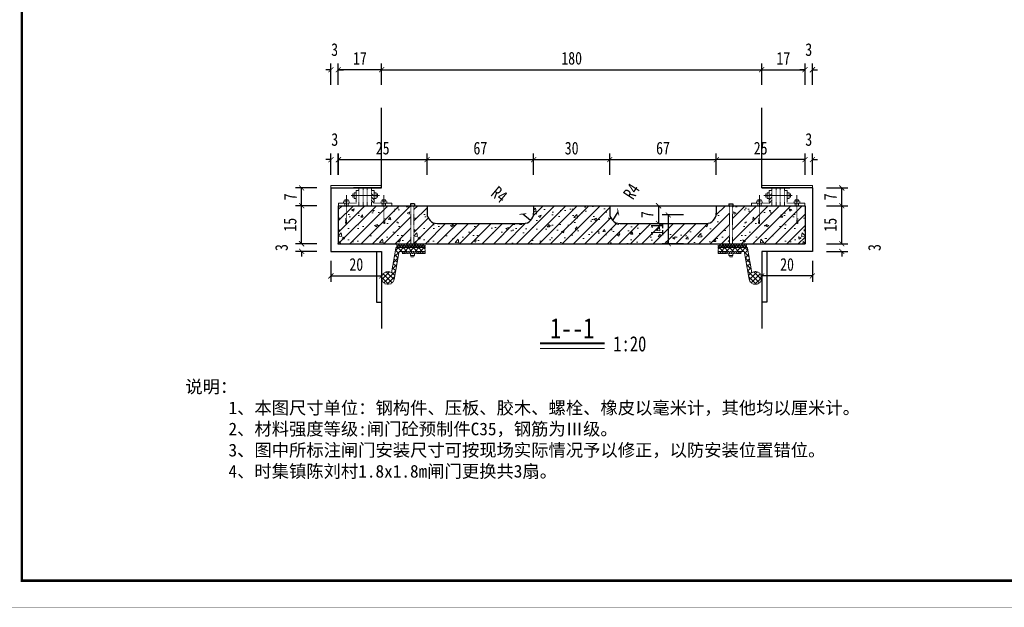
# Model space of a CAD drawing. Extents: x 36231 to 595326, y 3059 to 3871788.
# Tile 20 of 143: x 584598 to 584792, y 3863592 to 3863708. Entities that reach past the tile are written whole.
import ezdxf
from ezdxf.lldxf.tags import DXFTag

# ---------------------------------------------------------------- set-up
doc = ezdxf.new("R2010")
doc.units = 0
doc.header["$PDMODE"] = 32
doc.header["$PDSIZE"] = 0.2
doc.linetypes.add('HIDDEN', pattern=[0.375, 0.25, -0.125])
doc.layers.get('0').update_dxf_attribs({"linetype": 'CONTINUOUS'})
doc.layers.get('Defpoints').update_dxf_attribs({"linetype": 'CONTINUOUS'})
for name, color, linetype, lineweight in [('BIAOZHU', 8, 'CONTINUOUS', 13), ('图框１', 5, 'CONTINUOUS', 60), ('文字层', 7, 'CONTINUOUS', 15), ('标注线', 7, 'CONTINUOUS', 18), ('粗实线', 1, 'CONTINUOUS', 40), ('细实线', 3, 'CONTINUOUS', 20), ('虚线', 251, 'HIDDEN', 15), ('轮廓线', 1, 'CONTINUOUS', 30), ('轮廓西线', 1, 'CONTINUOUS', 15)]:
    doc.layers.add(name, color=color, linetype=linetype, lineweight=lineweight)
doc.layers.add('图层4', color=255, linetype='CONTINUOUS')
doc.styles.add('-仿宋_GB2312', font='仿宋_GB2312_0.ttf')
doc.styles.add('HZTXT', font='仿宋_GB2312_0.ttf', dxfattribs={"width": 0.8, "height": 2.5})
tags = doc.linetypes.add('DASHDOT2', pattern=[0.5, 0.25, -0.125, 0, -0.125]).pattern_tags.tags
tags[10:11] = [DXFTag(74, 4), DXFTag(75, 0), DXFTag(340, '0'), DXFTag(46, 1.0), DXFTag(50, 0.0), DXFTag(44, 0.0), DXFTag(45, 0.0)]
tags[8:9] = [DXFTag(74, 4), DXFTag(75, 0), DXFTag(340, '0'), DXFTag(46, 1.0), DXFTag(50, 0.0), DXFTag(44, 0.0), DXFTag(45, 0.0)]
tags[6:7] = [DXFTag(74, 4), DXFTag(75, 0), DXFTag(340, '0'), DXFTag(46, 1.0), DXFTag(50, 0.0), DXFTag(44, 0.0), DXFTag(45, 0.0)]
tags[4:5] = [DXFTag(74, 4), DXFTag(75, 0), DXFTag(340, '0'), DXFTag(46, 1.0), DXFTag(50, 0.0), DXFTag(44, 0.0), DXFTag(45, 0.0)]
doc.dimstyles.new('工作室标准标注', dxfattribs={"dimtxt": 2.5, "dimasz": 1, "dimexe": 1.2, "dimexo": 1.5, "dimgap": 1, "dimtad": 1, "dimdec": 1, "dimzin": 0, "dimdsep": 46, "dimtxsty": 'HZTXT', "dimblk": 'ARCHTICK', "dimcen": 0.09, "dimadec": 0, "dimazin": 0, "dimtfac": 0.09, "dimtdec": 1, "dimtofl": 0, "dimtmove": 2, "dimatfit": 3, "dimldrblk": 'ARCHTICK', "dimfxl": 3, "dimfxlon": 1, "dimtolj": 1, "dimtzin": 0, "dimarcsym": 0})

# ---------------------------------------------------------------- blocks, each defined once
blk = doc.blocks.new('_ARCHTICK')
at = {"color": 0, "linetype": 'ByBlock', "const_width": 0.15}
blk.add_lwpolyline([(-0.5, -0.5), (0.5, 0.5)], dxfattribs=at)
blk = doc.blocks.new('*D1832')
at = {"layer": 'Defpoints', "color": 0, "lineweight": 13}
for p in [(584715.6916829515, 3863669.689499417), (584714.61161889, 3863668.006210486)]:
    blk.add_point(p, dxfattribs=at)
at = {"layer": '细实线', "color": 0, "lineweight": -2}
blk.add_line((584714.61161889, 3863668.006210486), (584715.6916829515, 3863669.689499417), dxfattribs=at)
at = {"layer": '细实线', "color": 0, "lineweight": -2, "rotation": 57.31418065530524}
blk.add_blockref('_ARCHTICK', (584715.6916829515, 3863669.689499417), dxfattribs=at)
at = {"layer": '细实线', "color": 0, "lineweight": 9, "insert": (584718.3037988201, 3863673.760503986), "char_height": 2.5, "attachment_point": 5, "rotation": 57.314180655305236, "style": 'HZTXT'}
blk.add_mtext('\\A1;R4', dxfattribs=at)
blk = doc.blocks.new('*D1833')
at = {"layer": 'Defpoints', "color": 0, "lineweight": 13}
for p in [(584696.9024866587, 3863669.285237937), (584698.4400460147, 3863668.006210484)]:
    blk.add_point(p, dxfattribs=at)
at = {"layer": '细实线', "color": 0, "lineweight": -2}
blk.add_line((584698.4400460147, 3863668.006210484), (584696.9024866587, 3863669.285237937), dxfattribs=at)
at = {"layer": '细实线', "color": 0, "lineweight": -2, "rotation": 140.2444311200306}
blk.add_blockref('_ARCHTICK', (584696.9024866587, 3863669.285237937), dxfattribs=at)
at = {"layer": '细实线', "color": 0, "lineweight": 9, "insert": (584692.2730257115, 3863673.136281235), "char_height": 2.5, "attachment_point": 5, "rotation": 320.2444311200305, "style": 'HZTXT'}
blk.add_mtext('\\A1;R4', dxfattribs=at)
blk = doc.blocks.new('*D1893')
at = {"layer": 'Defpoints', "color": 0, "lineweight": 13}
for p in [(584660.525832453, 3863663.420424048), (584653.2947815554, 3863661.920424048), (584659.0758324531, 3863661.920424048)]:
    blk.add_point(p, dxfattribs=at)
at = {"layer": '细实线', "color": 0, "lineweight": -2}
for p, q in [((584656.2947815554, 3863663.420424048), (584652.0947815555, 3863663.420424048)), ((584653.2947815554, 3863663.420424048), (584653.2947815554, 3863664.420424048)), ((584656.2947815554, 3863661.920424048), (584652.0947815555, 3863661.920424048)), ((584653.2947815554, 3863661.920424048), (584653.2947815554, 3863660.920424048))]:
    blk.add_line(p, q, dxfattribs=at)
for p, rotation in [((584653.2947815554, 3863663.420424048), 270), ((584653.2947815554, 3863661.920424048), 90)]:
    blk.add_blockref('_ARCHTICK', p, dxfattribs=dict(at, rotation=rotation))
at = {"layer": '细实线', "color": 0, "lineweight": 9, "insert": (584649.3447815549, 3863662.670424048), "char_height": 2.5, "attachment_point": 5, "rotation": 90, "style": 'HZTXT'}
blk.add_mtext('\\A1;3', dxfattribs=at)
blk = doc.blocks.new('*D1836')
at = {"layer": 'Defpoints', "color": 0, "lineweight": 13}
for p in [(584660.525832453, 3863697.735414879), (584669.0758324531, 3863674.420424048), (584660.525832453, 3863670.920424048)]:
    blk.add_point(p, dxfattribs=at)
at = {"layer": '细实线', "color": 0, "lineweight": -2}
for p, q in [((584660.525832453, 3863694.735414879), (584660.525832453, 3863698.935414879)), ((584669.0758324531, 3863697.735414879), (584660.525832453, 3863697.735414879)), ((584669.0758324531, 3863694.735414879), (584669.0758324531, 3863698.935414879))]:
    blk.add_line(p, q, dxfattribs=at)
at = {"layer": '细实线', "color": 0, "lineweight": -2, "rotation": 180}
blk.add_blockref('_ARCHTICK', (584660.525832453, 3863697.735414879), dxfattribs=at)
at = {"layer": '细实线', "color": 0, "lineweight": -2}
blk.add_blockref('_ARCHTICK', (584669.0758324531, 3863697.735414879), dxfattribs=at)
at = {"layer": '细实线', "color": 0, "lineweight": 9, "insert": (584664.8008324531, 3863699.985414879), "char_height": 2.5, "attachment_point": 5, "style": 'HZTXT'}
blk.add_mtext('\\A1;17', dxfattribs=at)
blk = doc.blocks.new('*D1894')
at = {"layer": 'Defpoints', "color": 0, "lineweight": 13}
for p in [(584714.025832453, 3863670.920424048), (584716.025832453, 3863667.420424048), (584723.6513686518, 3863667.420424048)]:
    blk.add_point(p, dxfattribs=at)
at = {"layer": '细实线', "color": 0, "lineweight": -2}
for p, q in [((584720.6513686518, 3863670.920424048), (584724.8513686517, 3863670.920424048)), ((584723.6513686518, 3863670.920424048), (584723.6513686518, 3863667.420424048)), ((584720.6513686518, 3863667.420424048), (584724.8513686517, 3863667.420424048))]:
    blk.add_line(p, q, dxfattribs=at)
for p, rotation in [((584723.6513686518, 3863670.920424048), 90), ((584723.6513686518, 3863667.420424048), 270)]:
    blk.add_blockref('_ARCHTICK', p, dxfattribs=dict(at, rotation=rotation))
at = {"layer": '细实线', "color": 0, "lineweight": 9, "insert": (584721.4013686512, 3863669.170424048), "char_height": 2.5, "attachment_point": 5, "rotation": 90, "style": 'HZTXT'}
blk.add_mtext('\\A1;7', dxfattribs=at)
blk = doc.blocks.new('*D1814')
at = {"layer": 'Defpoints', "color": 0, "lineweight": 13}
for p in [(584660.525832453, 3863697.735414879), (584659.0758324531, 3863674.420424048), (584660.525832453, 3863670.920424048)]:
    blk.add_point(p, dxfattribs=at)
at = {"layer": '细实线', "color": 0, "lineweight": -2}
for p, q in [((584659.0758324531, 3863697.735414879), (584658.0758324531, 3863697.735414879)), ((584659.0758324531, 3863694.735414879), (584659.0758324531, 3863698.935414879)), ((584660.525832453, 3863694.735414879), (584660.525832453, 3863698.935414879)), ((584660.525832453, 3863697.735414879), (584661.525832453, 3863697.735414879))]:
    blk.add_line(p, q, dxfattribs=at)
blk.add_blockref('_ARCHTICK', (584659.0758324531, 3863697.735414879), dxfattribs=at)
at = {"layer": '细实线', "color": 0, "lineweight": -2, "rotation": 180}
blk.add_blockref('_ARCHTICK', (584660.525832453, 3863697.735414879), dxfattribs=at)
at = {"layer": '细实线', "color": 0, "lineweight": 9, "insert": (584659.8008324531, 3863701.685414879), "char_height": 2.5, "attachment_point": 5, "style": 'HZTXT'}
blk.add_mtext('\\A1;3', dxfattribs=at)
blk = doc.blocks.new('*D1815')
at = {"layer": 'Defpoints', "color": 0, "lineweight": 13}
for p in [(584735.025832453, 3863680.007986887), (584735.025832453, 3863670.920424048), (584752.525832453, 3863670.920424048)]:
    blk.add_point(p, dxfattribs=at)
at = {"layer": '细实线', "color": 0, "lineweight": -2}
for p, q in [((584735.025832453, 3863677.007986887), (584735.025832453, 3863681.207986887)), ((584752.525832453, 3863680.007986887), (584735.025832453, 3863680.007986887)), ((584752.525832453, 3863677.007986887), (584752.525832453, 3863681.207986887))]:
    blk.add_line(p, q, dxfattribs=at)
at = {"layer": '细实线', "color": 0, "lineweight": -2, "rotation": 180}
blk.add_blockref('_ARCHTICK', (584735.025832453, 3863680.007986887), dxfattribs=at)
at = {"layer": '细实线', "color": 0, "lineweight": -2}
blk.add_blockref('_ARCHTICK', (584752.525832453, 3863680.007986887), dxfattribs=at)
at = {"layer": '细实线', "color": 0, "lineweight": 9, "insert": (584743.775832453, 3863682.257986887), "char_height": 2.5, "attachment_point": 5, "style": 'HZTXT'}
blk.add_mtext('\\A1;25', dxfattribs=at)
blk = doc.blocks.new('*D1879')
at = {"layer": 'Defpoints', "color": 0, "lineweight": 13}
for p in [(584743.9758324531, 3863661.920424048), (584753.9758324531, 3863661.920424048), (584743.9758324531, 3863657.079562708)]:
    blk.add_point(p, dxfattribs=at)
at = {"layer": '细实线', "color": 0, "lineweight": -2}
for p, q in [((584743.9758324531, 3863660.079562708), (584743.9758324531, 3863655.879562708)), ((584753.9758324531, 3863660.079562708), (584753.9758324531, 3863655.879562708)), ((584753.9758324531, 3863657.079562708), (584743.9758324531, 3863657.079562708))]:
    blk.add_line(p, q, dxfattribs=at)
at = {"layer": '细实线', "color": 0, "lineweight": -2, "rotation": 180}
blk.add_blockref('_ARCHTICK', (584743.9758324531, 3863657.079562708), dxfattribs=at)
at = {"layer": '细实线', "color": 0, "lineweight": -2}
blk.add_blockref('_ARCHTICK', (584753.9758324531, 3863657.079562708), dxfattribs=at)
at = {"layer": '细实线', "color": 0, "lineweight": 9, "insert": (584748.9758324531, 3863659.329562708), "char_height": 2.5, "attachment_point": 5, "style": 'HZTXT'}
blk.add_mtext('\\A1;20', dxfattribs=at)
blk = doc.blocks.new('*D1880')
at = {"layer": 'Defpoints', "color": 0, "lineweight": 13}
for p in [(584752.525832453, 3863663.420424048), (584753.9758324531, 3863661.920424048), (584759.7568833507, 3863661.920424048)]:
    blk.add_point(p, dxfattribs=at)
at = {"layer": '细实线', "color": 0, "lineweight": -2}
for p, q in [((584756.7568833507, 3863663.420424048), (584760.9568833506, 3863663.420424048)), ((584759.7568833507, 3863663.420424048), (584759.7568833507, 3863664.420424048)), ((584756.7568833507, 3863661.920424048), (584760.9568833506, 3863661.920424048)), ((584759.7568833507, 3863661.920424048), (584759.7568833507, 3863660.920424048))]:
    blk.add_line(p, q, dxfattribs=at)
for p, rotation in [((584759.7568833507, 3863663.420424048), 270), ((584759.7568833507, 3863661.920424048), 90)]:
    blk.add_blockref('_ARCHTICK', p, dxfattribs=dict(at, rotation=rotation))
at = {"layer": '细实线', "color": 0, "lineweight": 9, "insert": (584766.20688335, 3863662.670424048), "char_height": 2.5, "attachment_point": 5, "rotation": 90, "style": 'HZTXT'}
blk.add_mtext('\\A1;3', dxfattribs=at)
blk = doc.blocks.new('*D1816')
at = {"layer": 'Defpoints', "color": 0, "lineweight": 13}
for p in [(584752.525832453, 3863697.735414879), (584743.9758324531, 3863674.420424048), (584752.525832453, 3863670.920424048)]:
    blk.add_point(p, dxfattribs=at)
at = {"layer": '细实线', "color": 0, "lineweight": -2}
for p, q in [((584743.9758324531, 3863694.735414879), (584743.9758324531, 3863698.935414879)), ((584743.9758324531, 3863697.735414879), (584752.525832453, 3863697.735414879)), ((584752.525832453, 3863694.735414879), (584752.525832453, 3863698.935414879))]:
    blk.add_line(p, q, dxfattribs=at)
at = {"layer": '细实线', "color": 0, "lineweight": -2, "rotation": 180}
blk.add_blockref('_ARCHTICK', (584743.9758324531, 3863697.735414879), dxfattribs=at)
at = {"layer": '细实线', "color": 0, "lineweight": -2}
blk.add_blockref('_ARCHTICK', (584752.525832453, 3863697.735414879), dxfattribs=at)
at = {"layer": '细实线', "color": 0, "lineweight": 9, "insert": (584748.2508324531, 3863699.985414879), "char_height": 2.5, "attachment_point": 5, "style": 'HZTXT'}
blk.add_mtext('\\A1;17', dxfattribs=at)
blk = doc.blocks.new('*D1818')
at = {"layer": 'Defpoints', "color": 0, "lineweight": 13}
for p in [(584752.525832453, 3863697.735414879), (584753.9758324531, 3863674.420424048), (584752.525832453, 3863670.920424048)]:
    blk.add_point(p, dxfattribs=at)
at = {"layer": '细实线', "color": 0, "lineweight": -2}
for p, q in [((584752.525832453, 3863697.735414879), (584751.525832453, 3863697.735414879)), ((584752.525832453, 3863694.735414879), (584752.525832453, 3863698.935414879)), ((584753.9758324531, 3863694.735414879), (584753.9758324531, 3863698.935414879)), ((584753.9758324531, 3863697.735414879), (584754.9758324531, 3863697.735414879))]:
    blk.add_line(p, q, dxfattribs=at)
blk.add_blockref('_ARCHTICK', (584752.525832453, 3863697.735414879), dxfattribs=at)
at = {"layer": '细实线', "color": 0, "lineweight": -2, "rotation": 180}
blk.add_blockref('_ARCHTICK', (584753.9758324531, 3863697.735414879), dxfattribs=at)
at = {"layer": '细实线', "color": 0, "lineweight": 9, "insert": (584753.2508324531, 3863701.685414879), "char_height": 2.5, "attachment_point": 5, "style": 'HZTXT'}
blk.add_mtext('\\A1;3', dxfattribs=at)
blk = doc.blocks.new('*D1819')
at = {"layer": 'Defpoints', "color": 0, "lineweight": 13}
for p in [(584753.9758324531, 3863680.007986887), (584753.9758324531, 3863674.420424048), (584752.525832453, 3863670.920424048)]:
    blk.add_point(p, dxfattribs=at)
at = {"layer": '细实线', "color": 0, "lineweight": -2}
for p, q in [((584752.525832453, 3863680.007986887), (584751.525832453, 3863680.007986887)), ((584752.525832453, 3863677.007986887), (584752.525832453, 3863681.207986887)), ((584753.9758324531, 3863677.007986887), (584753.9758324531, 3863681.207986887)), ((584753.9758324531, 3863680.007986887), (584754.9758324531, 3863680.007986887))]:
    blk.add_line(p, q, dxfattribs=at)
blk.add_blockref('_ARCHTICK', (584752.525832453, 3863680.007986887), dxfattribs=at)
at = {"layer": '细实线', "color": 0, "lineweight": -2, "rotation": 180}
blk.add_blockref('_ARCHTICK', (584753.9758324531, 3863680.007986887), dxfattribs=at)
at = {"layer": '细实线', "color": 0, "lineweight": 9, "insert": (584753.2508324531, 3863683.957986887), "char_height": 2.5, "attachment_point": 5, "style": 'HZTXT'}
blk.add_mtext('\\A1;3', dxfattribs=at)
blk = doc.blocks.new('*D1820')
at = {"layer": 'Defpoints', "color": 0, "lineweight": 13}
for p in [(584660.5758324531, 3863680.007986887), (584659.0758324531, 3863674.420424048), (584660.5758324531, 3863670.920424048)]:
    blk.add_point(p, dxfattribs=at)
at = {"layer": '细实线', "color": 0, "lineweight": -2}
for p, q in [((584659.0758324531, 3863680.007986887), (584658.0758324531, 3863680.007986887)), ((584659.0758324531, 3863677.007986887), (584659.0758324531, 3863681.207986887)), ((584660.5758324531, 3863677.007986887), (584660.5758324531, 3863681.207986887)), ((584660.5758324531, 3863680.007986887), (584661.5758324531, 3863680.007986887))]:
    blk.add_line(p, q, dxfattribs=at)
blk.add_blockref('_ARCHTICK', (584659.0758324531, 3863680.007986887), dxfattribs=at)
at = {"layer": '细实线', "color": 0, "lineweight": -2, "rotation": 180}
blk.add_blockref('_ARCHTICK', (584660.5758324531, 3863680.007986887), dxfattribs=at)
at = {"layer": '细实线', "color": 0, "lineweight": 9, "insert": (584659.8258324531, 3863683.957986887), "char_height": 2.5, "attachment_point": 5, "style": 'HZTXT'}
blk.add_mtext('\\A1;3', dxfattribs=at)
blk = doc.blocks.new('*D1882')
at = {"layer": 'Defpoints', "color": 0, "lineweight": 13}
for p in [(584735.0031468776, 3863669.120044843), (584725.5685068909, 3863663.420424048), (584752.525832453, 3863663.420424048)]:
    blk.add_point(p, dxfattribs=at)
at = {"layer": '细实线', "color": 0, "lineweight": -2}
for p, q in [((584728.5685068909, 3863669.120044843), (584724.368506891, 3863669.120044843)), ((584725.5685068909, 3863669.120044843), (584725.5685068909, 3863663.420424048)), ((584728.5685068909, 3863663.420424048), (584724.368506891, 3863663.420424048))]:
    blk.add_line(p, q, dxfattribs=at)
for p, rotation in [((584725.5685068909, 3863669.120044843), 90), ((584725.5685068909, 3863663.420424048), 270)]:
    blk.add_blockref('_ARCHTICK', p, dxfattribs=dict(at, rotation=rotation))
at = {"layer": '细实线', "color": 0, "lineweight": 9, "insert": (584723.3185068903, 3863666.270234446), "char_height": 2.5, "attachment_point": 5, "rotation": 90, "style": 'HZTXT'}
blk.add_mtext('\\A1;11', dxfattribs=at)
blk = doc.blocks.new('eesz')
at = {"layer": '图框１', "color": 7, "const_width": 0.46666665}
blk.add_lwpolyline([(25244.47424427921, -497.5989567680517), (25244.47424427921, -1980.561866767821), (27344.47416927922, -1980.561866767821), (27344.47416927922, -497.5989567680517)], close=True, dxfattribs=at)
blk.add_lwpolyline([(25244.47424427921, -497.5989567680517), (25244.47424427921, -1980.561866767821), (27344.47416927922, -1980.561866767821), (27344.47416927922, -497.5989567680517)], close=True, dxfattribs=at)
at = {"layer": '图框１', "color": 5, "const_width": 0.46666665}
blk.add_lwpolyline([(25244.47424427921, -497.5989567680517), (25244.47424427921, -1980.561866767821), (27344.47416927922, -1980.561866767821), (27344.47416927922, -497.5989567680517)], close=True, dxfattribs=at)
at = {"layer": '图框１', "color": 7}
blk.add_lwpolyline([(25322.25201927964, -518.3396967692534, 3.111110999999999, 3.111110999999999, 0), (27318.54824427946, -518.3396967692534, 2.592592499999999, 2.592592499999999, 0), (27318.54824427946, -1954.635941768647, 2.592592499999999, 2.592592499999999, 0), (25322.25201927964, -1954.635941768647, 2.592592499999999, 2.592592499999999, 0)], format="xyseb", close=True, dxfattribs=at)
blk.add_lwpolyline([(25322.25201927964, -518.3396967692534, 3.111110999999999, 3.111110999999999, 0), (27318.54824427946, -518.3396967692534, 2.592592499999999, 2.592592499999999, 0), (27318.54824427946, -1954.635941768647, 2.592592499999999, 2.592592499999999, 0), (25322.25201927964, -1954.635941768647, 2.592592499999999, 2.592592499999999, 0)], format="xyseb", close=True, dxfattribs=at)
at = {"layer": '图框１', "color": 5}
blk.add_lwpolyline([(25322.25201927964, -518.3396967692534, 3.111110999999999, 3.111110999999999, 0), (27318.54824427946, -518.3396967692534, 2.592592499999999, 2.592592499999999, 0), (27318.54824427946, -1954.635941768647, 2.592592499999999, 2.592592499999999, 0), (25322.25201927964, -1954.635941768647, 2.592592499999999, 2.592592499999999, 0)], format="xyseb", close=True, dxfattribs=at)

msp = doc.modelspace()

# ---------------------------------------------------------------- hatches: boundary and pattern name
at = {"layer": 'BIAOZHU'}
h = msp.add_hatch(dxfattribs=at)
h.set_pattern_fill('AR-CONC', color=256, scale=0.03, style=0)
h.set_pattern_definition([(49.99999999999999, (584660.525832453, 3863663.420424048), (5.46554006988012, -0.4781725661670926), [0.5715, -6.2865]), (355, (584660.525832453, 3863663.420424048), (-1.05728477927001, 5.731699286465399), [0.4572, -5.029199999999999]), (100.451, (584660.981292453, 3863663.380576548), (4.408275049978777, 5.253500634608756), [0.4857, -5.3427]), (46.18420000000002, (584660.525832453, 3863664.944424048), (8.132371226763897, -1.261269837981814), [0.8572499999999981, -9.429749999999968]), (96.6356, (584661.203529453, 3863664.839319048), (7.122127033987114, 7.422766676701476), [0.72855, -8.01405]), (351.1840000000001, (584660.525832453, 3863664.944424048), (7.122138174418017, 7.42275353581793), [0.6858, -7.5438]), (21, (584661.287832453, 3863664.563424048), (4.548446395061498, -3.067965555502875), [0.5715, -6.2865]), (326.0000000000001, (584661.287832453, 3863664.563424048), (1.854060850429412, 5.525638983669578), [0.4572, -5.029199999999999]), (71.4514, (584661.666867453, 3863664.307761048), (6.402494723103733, 2.457685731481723), [0.4857, -5.3427]), (37.50000000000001, (584660.525832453, 3863663.420424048), (0.0926580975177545, 2.536651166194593), [0, -4.96824, 0, -5.1054, 0, -5.04825]), (7.499999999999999, (584660.525832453, 3863663.420424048), (2.004589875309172, 3.005417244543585), [0, -2.910839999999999, 0, -4.85394, 0, -1.92405]), (327.5, (584658.826572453, 3863663.420424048), (4.067717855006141, -0.1718623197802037), [0, -1.905, 0, -5.9436, 0, -7.886699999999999]), (317.5, (584658.064572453, 3863663.420424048), (4.443875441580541, 0.7627947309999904), [0, -2.4765, 0, -3.94716, 0, -5.6007])])
h.paths.add_polyline_path([(584674.8415076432, 3863663.420424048), (584674.8415076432, 3863670.920424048), (584660.525832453, 3863670.920424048), (584660.525832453, 3863663.420424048)])
h = msp.add_hatch(dxfattribs=at)
h.set_pattern_fill('AR-CONC', color=256, scale=0.03, style=0)
h.set_pattern_definition([(49.99999999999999, (584675.4415076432, 3863663.420424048), (5.46554006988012, -0.4781725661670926), [0.5715, -6.2865]), (355, (584675.4415076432, 3863663.420424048), (-1.05728477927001, 5.731699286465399), [0.4572, -5.029199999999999]), (100.451, (584675.8969676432, 3863663.380576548), (4.408275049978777, 5.253500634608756), [0.4857, -5.3427]), (46.18420000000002, (584675.4415076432, 3863664.944424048), (8.132371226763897, -1.261269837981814), [0.8572499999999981, -9.429749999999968]), (96.6356, (584676.1192046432, 3863664.839319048), (7.122127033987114, 7.422766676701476), [0.72855, -8.01405]), (351.1840000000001, (584675.4415076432, 3863664.944424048), (7.122138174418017, 7.42275353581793), [0.6858, -7.5438]), (21, (584676.2035076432, 3863664.563424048), (4.548446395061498, -3.067965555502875), [0.5715, -6.2865]), (326.0000000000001, (584676.2035076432, 3863664.563424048), (1.854060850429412, 5.525638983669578), [0.4572, -5.029199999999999]), (71.4514, (584676.5825426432, 3863664.307761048), (6.402494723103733, 2.457685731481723), [0.4857, -5.3427]), (37.50000000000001, (584675.4415076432, 3863663.420424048), (0.0926580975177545, 2.536651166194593), [0, -4.96824, 0, -5.1054, 0, -5.04825]), (7.499999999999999, (584675.4415076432, 3863663.420424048), (2.004589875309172, 3.005417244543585), [0, -2.910839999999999, 0, -4.85394, 0, -1.92405]), (327.5, (584673.7422476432, 3863663.420424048), (4.067717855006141, -0.1718623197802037), [0, -1.905, 0, -5.9436, 0, -7.886699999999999]), (317.5, (584672.9802476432, 3863663.420424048), (4.443875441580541, 0.7627947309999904), [0, -2.4765, 0, -3.94716, 0, -5.6007])])
h.paths.add_polyline_path([(584737.6101572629, 3863663.420424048), (584737.6101572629, 3863670.920424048), (584735.025832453, 3863670.920424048), (584735.025832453, 3863669.420424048, -0.4142135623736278), (584733.025832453, 3863667.420424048), (584716.025832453, 3863667.420424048, -0.4142135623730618), (584714.025832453, 3863669.420424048), (584714.025832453, 3863670.920424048), (584699.025832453, 3863670.920424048), (584699.025832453, 3863669.420424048, -0.414213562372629), (584697.025832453, 3863667.420424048), (584680.025832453, 3863667.420424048, -0.4142135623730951), (584678.025832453, 3863669.420424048), (584678.025832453, 3863670.920424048), (584675.4415076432, 3863670.920424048), (584675.4415076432, 3863663.420424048), (584677.6415076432, 3863663.420424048)])
h = msp.add_hatch(dxfattribs=at)
h.set_pattern_fill('AR-CONC', color=256, scale=0.03, style=0)
h.set_pattern_definition([(130, (584752.525832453, 3863663.420424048), (-5.46554006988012, -0.4781725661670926), [0.5715, -6.2865]), (185, (584752.525832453, 3863663.420424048), (1.05728477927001, 5.731699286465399), [0.4572, -5.029199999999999]), (79.549, (584752.0703724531, 3863663.380576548), (-4.408275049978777, 5.253500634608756), [0.4857, -5.3427]), (133.8158, (584752.525832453, 3863664.944424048), (-8.132371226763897, -1.261269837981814), [0.85725, -9.429749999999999]), (83.3644, (584751.8481354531, 3863664.839319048), (-7.122127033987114, 7.422766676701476), [0.72855, -8.01405]), (188.8159999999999, (584752.525832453, 3863664.944424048), (-7.122138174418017, 7.42275353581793), [0.6858, -7.5438]), (159, (584751.763832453, 3863664.563424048), (-4.548446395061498, -3.067965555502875), [0.5715, -6.2865]), (214, (584751.763832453, 3863664.563424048), (-1.854060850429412, 5.525638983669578), [0.4572, -5.029199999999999]), (108.5485999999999, (584751.3847974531, 3863664.307761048), (-6.402494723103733, 2.457685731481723), [0.4856999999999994, -5.342699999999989]), (142.5, (584752.525832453, 3863663.420424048), (-0.0926580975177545, 2.536651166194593), [0, -4.96824, 0, -5.1054, 0, -5.04825]), (172.5, (584752.525832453, 3863663.420424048), (-2.004589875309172, 3.005417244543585), [0, -2.910839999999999, 0, -4.85394, 0, -1.92405]), (212.5, (584754.2250924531, 3863663.420424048), (-4.067717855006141, -0.1718623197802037), [0, -1.904999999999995, 0, -5.94359999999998, 0, -7.886699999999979]), (222.5, (584754.987092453, 3863663.420424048), (-4.443875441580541, 0.7627947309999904), [0, -2.4765, 0, -3.94716, 0, -5.6007])])
h.paths.add_polyline_path([(584738.210157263, 3863663.420424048), (584738.210157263, 3863670.920424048), (584752.525832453, 3863670.920424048), (584752.525832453, 3863663.420424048)])
at = {"layer": '细实线', "lineweight": 13}
h = msp.add_hatch(dxfattribs=at)
h.set_pattern_fill('ANSI31', color=8, scale=0.5, style=0)
h.set_pattern_definition([(45, (584660.525832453, 3863663.420424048), (-1.122532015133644, 1.122532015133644), [])])
h.paths.add_polyline_path([(584674.8415076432, 3863663.420424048), (584674.8415076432, 3863670.920424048), (584660.525832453, 3863670.920424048), (584660.525832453, 3863663.420424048)])
h = msp.add_hatch(dxfattribs=at)
h.set_pattern_fill('ANSI31', color=8, scale=0.5, style=0)
h.set_pattern_definition([(45, (584675.4415076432, 3863663.420424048), (-1.122532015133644, 1.122532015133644), [])])
h.paths.add_polyline_path([(584737.6101572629, 3863663.420424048), (584737.6101572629, 3863670.920424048), (584735.025832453, 3863670.920424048), (584735.025832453, 3863669.420424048, -0.4142135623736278), (584733.025832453, 3863667.420424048), (584716.025832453, 3863667.420424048, -0.4142135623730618), (584714.025832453, 3863669.420424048), (584714.025832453, 3863670.920424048), (584699.025832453, 3863670.920424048), (584699.025832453, 3863669.420424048, -0.414213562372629), (584697.025832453, 3863667.420424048), (584680.025832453, 3863667.420424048, -0.4142135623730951), (584678.025832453, 3863669.420424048), (584678.025832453, 3863670.920424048), (584675.4415076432, 3863670.920424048), (584675.4415076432, 3863663.420424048), (584677.6415076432, 3863663.420424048)])
h = msp.add_hatch(dxfattribs=at)
h.set_pattern_fill('ANSI31', color=8, scale=0.5, style=0)
h.set_pattern_definition([(45, (587006.7924736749, 3865806.761820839), (-1.122532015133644, 1.122532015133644), [])])
h.paths.add_polyline_path([(584738.210157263, 3863663.420424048), (584738.210157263, 3863670.920424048), (584752.525832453, 3863670.920424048), (584752.525832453, 3863663.420424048)])
at = {"layer": '虚线', "ltscale": 0.1}
h = msp.add_hatch(dxfattribs=at)
h.set_pattern_fill('ANSI31', scale=0.15, angle=90, style=0)
h.set_pattern_definition([(135, (583596.8695649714, 3862931.716310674), (-0.3367596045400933, -0.3367596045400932), [])])
h.paths.add_polyline_path([(584667.5758324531, 3863673.420424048), (584667.0758324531, 3863673.420424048), (584667.0758324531, 3863671.420424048), (584667.5758324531, 3863671.420424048)])
h = msp.add_hatch(dxfattribs=at)
h.set_pattern_fill('ANSI31', scale=0.15, angle=90, style=0)
h.set_pattern_definition([(45.00000000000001, (585816.1820999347, 3862931.716310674), (0.3367596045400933, -0.3367596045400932), [])])
h.paths.add_polyline_path([(584745.4758324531, 3863673.420424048), (584745.9758324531, 3863673.420424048), (584745.9758324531, 3863671.420424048), (584745.4758324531, 3863671.420424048)])
h = msp.add_hatch(dxfattribs=at)
h.set_pattern_fill('ANSI37', scale=0.45, angle=180, style=0)
h.set_pattern_definition([(135, (581361.1351075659, 3863048.873664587), (0.5051394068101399, 0.50513940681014), []), (45.00000000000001, (581361.1351075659, 3863048.873664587), (0.50513940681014, -0.5051394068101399), [])])
h.paths.add_polyline_path([(584671.5568421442, 3863656.453363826, -3.353267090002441), (584671.0171753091, 3863657.711838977), (584671.8915076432, 3863662.670424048), (584677.6415076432, 3863662.670424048), (584677.6415076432, 3863661.920424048), (584672.5208323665, 3863661.920424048)])
h = msp.add_hatch(dxfattribs=at)
h.set_pattern_fill('_USER', scale=0.375, angle=135, style=0, double=1, pattern_type=0)
h.set_pattern_definition([(225, (583325.6896457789, 3863195.731321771), (-0.2651650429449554, 0.2651650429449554), []), (135, (583325.6896457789, 3863195.731321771), (0.2651650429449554, 0.2651650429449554), [])])
h.paths.add_polyline_path([(584672.0415076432, 3863662.670424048), (584672.0415076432, 3863663.420424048), (584677.6415076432, 3863663.420424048), (584677.6415076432, 3863662.670424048)])
h = msp.add_hatch(dxfattribs=at)
h.set_pattern_fill('_USER', scale=0.375, angle=135, style=0, double=1, pattern_type=0)
h.set_pattern_definition([(315, (586087.3620191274, 3863195.731321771), (0.2651650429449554, 0.2651650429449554), []), (45.00000000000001, (586087.3620191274, 3863195.731321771), (-0.2651650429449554, 0.2651650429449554), [])])
h.paths.add_polyline_path([(584741.0101572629, 3863662.670424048), (584741.0101572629, 3863663.420424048), (584735.4101572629, 3863663.420424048), (584735.4101572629, 3863662.670424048)])
h = msp.add_hatch(dxfattribs=at)
h.set_pattern_fill('ANSI37', scale=0.45, angle=180, style=0)
h.set_pattern_definition([(45.00000000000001, (588051.9165573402, 3863048.873664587), (-0.5051394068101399, 0.50513940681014), []), (135, (588051.9165573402, 3863048.873664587), (-0.50513940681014, -0.5051394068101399), [])])
h.paths.add_polyline_path([(584741.4948227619, 3863656.453363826, 3.353267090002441), (584742.034489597, 3863657.711838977), (584741.1601572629, 3863662.670424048), (584735.4101572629, 3863662.670424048), (584735.4101572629, 3863661.920424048), (584740.5308325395, 3863661.920424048)])
h = msp.add_hatch(dxfattribs=at)
h.set_pattern_fill('ANSI31', scale=0.1, angle=180, style=0)
h.set_pattern_definition([(135, (583325.6896457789, 3863197.870560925), (0.2245064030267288, 0.2245064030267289), [])])
h.paths.add_polyline_path([(584677.6415076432, 3863661.520424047), (584673.1415076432, 3863661.520424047), (584673.1415076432, 3863661.920424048), (584677.6415076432, 3863661.920424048)])
h = msp.add_hatch(dxfattribs=at)
h.set_pattern_fill('ANSI31', scale=0.1, angle=180, style=0)
h.set_pattern_definition([(45.00000000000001, (586087.3620191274, 3863197.870560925), (-0.2245064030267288, 0.2245064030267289), [])])
h.paths.add_polyline_path([(584735.4101572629, 3863661.520424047), (584739.9101572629, 3863661.520424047), (584739.9101572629, 3863661.920424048), (584735.4101572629, 3863661.920424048)])

# ---------------------------------------------------------------- linework, layer by layer
at = {"color": 7}
for p, q in [((584668.0758324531, 3863661.920424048), (584668.0758324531, 3863651.920424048)), ((584744.9758324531, 3863661.920424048), (584744.975832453, 3863651.920424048)), ((584668.0758324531, 3863651.920424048), (584669.0758324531, 3863651.920424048)), ((584744.975832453, 3863651.920424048), (584743.9758324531, 3863651.920424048))]:
    msp.add_line(p, q, dxfattribs=at)
at = {"layer": '图层4', "color": 7}
for p, q in [((584674.7415076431, 3863671.320424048), (584674.7415076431, 3863670.920424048)), ((584675.5415076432, 3863671.320424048), (584674.7415076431, 3863671.320424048)), ((584675.5415076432, 3863671.320424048), (584675.5415076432, 3863670.920424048)), ((584737.5101572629, 3863671.320424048), (584738.310157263, 3863671.320424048)), ((584737.5101572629, 3863671.320424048), (584737.5101572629, 3863670.920424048)), ((584738.310157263, 3863671.320424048), (584738.310157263, 3863670.920424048))]:
    msp.add_line(p, q, dxfattribs=at)
at = {"layer": '标注线', "color": 7}
msp.add_line((584700.2838114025, 3863642.74164729), (584712.9953907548, 3863642.74164729), dxfattribs=at)
at = {"layer": '标注线', "color": 7, "const_width": 0.4}
msp.add_lwpolyline([(584700.2838114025, 3863643.815607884), (584712.9953907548, 3863643.815607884)], dxfattribs=at)
at = {"layer": '细实线', "color": 1, "linetype": 'DASHDOT2', "ltscale": 2}
for p, q in [((584668.6612338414, 3863672.920424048), (584663.0717397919, 3863672.920424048)), ((584744.3904310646, 3863672.920424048), (584749.9799251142, 3863672.920424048))]:
    msp.add_line(p, q, dxfattribs=at)
at = {"layer": '虚线', "color": 7, "ltscale": 0.1}
for p, q in [((584664.5758324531, 3863670.920424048), (584664.5758324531, 3863674.420424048)), ((584665.4091657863, 3863674.420424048), (584665.4091657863, 3863670.920424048)), ((584666.2424991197, 3863674.420424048), (584666.2424991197, 3863670.920424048)), ((584667.0758324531, 3863670.920424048), (584667.0758324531, 3863674.420424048)), ((584745.9758324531, 3863670.920424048), (584745.9758324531, 3863674.420424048)), ((584746.8091657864, 3863674.420424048), (584746.8091657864, 3863670.920424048)), ((584747.6424991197, 3863674.420424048), (584747.6424991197, 3863670.920424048)), ((584748.4758324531, 3863670.920424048), (584748.4758324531, 3863674.420424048)), ((584662.1383324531, 3863673.001071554), (584662.1383324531, 3863667.50808737)), ((584663.3988250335, 3863672.607924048), (584663.3988250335, 3863673.232924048)), ((584663.6758324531, 3863673.232924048), (584663.3988250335, 3863673.232924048)), ((584663.6758324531, 3863672.607924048), (584663.3988250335, 3863672.607924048)), ((584663.6758324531, 3863673.482924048), (584664.0758324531, 3863673.482924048)), ((584663.6758324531, 3863672.357924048), (584663.6758324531, 3863673.482924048)), ((584663.6758324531, 3863672.357924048), (584664.0758324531, 3863672.357924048)), ((584664.0758324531, 3863671.420424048), (584664.075832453, 3863673.920424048)), ((584664.5758324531, 3863673.920424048), (584664.0758324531, 3863673.920424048)), ((584667.0758324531, 3863673.920424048), (584667.5758324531, 3863673.920424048)), ((584667.5758324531, 3863671.420424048), (584667.5758324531, 3863673.920424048)), ((584667.975832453, 3863673.482924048), (584667.5758324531, 3863673.482924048)), ((584667.975832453, 3863672.357924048), (584667.5758324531, 3863672.357924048)), ((584667.975832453, 3863672.357924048), (584667.975832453, 3863673.482924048)), ((584667.975832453, 3863673.232924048), (584668.2528398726, 3863673.232924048)), ((584667.975832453, 3863672.607924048), (584668.2528398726, 3863672.607924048)), ((584668.2528398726, 3863672.607924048), (584668.2528398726, 3863673.232924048)), ((584669.5133324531, 3863673.001071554), (584669.5133324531, 3863667.50808737)), ((584743.5383324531, 3863673.001071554), (584743.5383324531, 3863667.50808737)), ((584744.7988250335, 3863672.607924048), (584744.7988250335, 3863673.232924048)), ((584745.0758324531, 3863673.232924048), (584744.7988250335, 3863673.232924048)), ((584745.0758324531, 3863672.607924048), (584744.7988250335, 3863672.607924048)), ((584745.0758324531, 3863673.482924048), (584745.4758324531, 3863673.482924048)), ((584745.0758324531, 3863672.357924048), (584745.0758324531, 3863673.482924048)), ((584745.0758324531, 3863672.357924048), (584745.4758324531, 3863672.357924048)), ((584745.9758324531, 3863673.920424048), (584745.4758324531, 3863673.920424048)), ((584745.4758324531, 3863671.420424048), (584745.4758324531, 3863673.920424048)), ((584748.4758324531, 3863673.920424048), (584748.9758324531, 3863673.920424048)), ((584748.9758324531, 3863671.420424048), (584748.9758324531, 3863673.920424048)), ((584749.375832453, 3863673.482924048), (584748.9758324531, 3863673.482924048)), ((584749.375832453, 3863672.357924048), (584748.9758324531, 3863672.357924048)), ((584749.375832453, 3863672.357924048), (584749.375832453, 3863673.482924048)), ((584749.375832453, 3863673.232924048), (584749.6528398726, 3863673.232924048)), ((584749.375832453, 3863672.607924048), (584749.6528398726, 3863672.607924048)), ((584749.6528398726, 3863672.607924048), (584749.6528398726, 3863673.232924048)), ((584750.9133324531, 3863673.001071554), (584750.9133324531, 3863667.50808737)), ((584664.0758324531, 3863671.420424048), (584660.5758324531, 3863671.420424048)), ((584660.5758324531, 3863670.920424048), (584660.5758324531, 3863671.420424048)), ((584661.5758324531, 3863671.820424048), (584661.5758324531, 3863671.420424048)), ((584661.5758324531, 3863671.820424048), (584662.7008324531, 3863671.820424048)), ((584661.5758324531, 3863671.420424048), (584662.7008324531, 3863671.420424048)), ((584661.788332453, 3863670.920424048), (584661.788332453, 3863671.420424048)), ((584661.788332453, 3863670.920424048), (584661.788332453, 3863671.420424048)), ((584661.8258324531, 3863672.097431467), (584662.4508324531, 3863672.097431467)), ((584661.8258324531, 3863671.820424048), (584661.8258324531, 3863672.097431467)), ((584662.4508324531, 3863671.820424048), (584662.4508324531, 3863672.097431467)), ((584662.4883324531, 3863670.920424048), (584662.4883324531, 3863671.420424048)), ((584662.7008324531, 3863671.820424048), (584662.7008324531, 3863671.420424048)), ((584667.5758324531, 3863671.420424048), (584671.0758324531, 3863671.420424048)), ((584668.9508324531, 3863671.820424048), (584668.9508324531, 3863671.420424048)), ((584670.0758324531, 3863671.820424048), (584668.9508324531, 3863671.820424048)), ((584670.0758324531, 3863671.420424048), (584668.9508324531, 3863671.420424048)), ((584669.163332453, 3863670.920424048), (584669.163332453, 3863671.420424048)), ((584669.8258324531, 3863672.097431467), (584669.2008324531, 3863672.097431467)), ((584669.2008324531, 3863671.820424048), (584669.2008324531, 3863672.097431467)), ((584669.8258324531, 3863671.820424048), (584669.8258324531, 3863672.097431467)), ((584669.8633324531, 3863670.920424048), (584669.8633324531, 3863671.420424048)), ((584669.8633324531, 3863670.920424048), (584669.8633324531, 3863671.420424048)), ((584670.0758324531, 3863671.820424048), (584670.0758324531, 3863671.420424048)), ((584670.270928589, 3863670.515727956), (584670.270928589, 3863670.515727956)), ((584671.0758324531, 3863670.920424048), (584671.0758324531, 3863671.420424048)), ((584674.8415076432, 3863670.920424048), (584674.8415076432, 3863663.420424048)), ((584675.4415076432, 3863670.920424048), (584675.4415076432, 3863663.420424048)), ((584737.6101572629, 3863670.920424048), (584737.6101572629, 3863663.420424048)), ((584738.210157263, 3863670.920424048), (584738.210157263, 3863663.420424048)), ((584741.9758324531, 3863670.920424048), (584741.9758324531, 3863671.420424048)), ((584745.4758324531, 3863671.420424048), (584741.9758324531, 3863671.420424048)), ((584742.780736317, 3863670.515727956), (584742.780736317, 3863670.515727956)), ((584742.9758324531, 3863671.820424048), (584742.9758324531, 3863671.420424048)), ((584742.9758324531, 3863671.820424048), (584744.1008324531, 3863671.820424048)), ((584742.9758324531, 3863671.420424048), (584744.1008324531, 3863671.420424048)), ((584743.188332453, 3863670.920424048), (584743.188332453, 3863671.420424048)), ((584743.188332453, 3863670.920424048), (584743.188332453, 3863671.420424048)), ((584743.2258324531, 3863672.097431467), (584743.8508324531, 3863672.097431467)), ((584743.2258324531, 3863671.820424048), (584743.2258324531, 3863672.097431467)), ((584743.8508324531, 3863671.820424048), (584743.8508324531, 3863672.097431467)), ((584743.8883324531, 3863670.920424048), (584743.8883324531, 3863671.420424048)), ((584744.1008324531, 3863671.820424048), (584744.1008324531, 3863671.420424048)), ((584748.9758324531, 3863671.420424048), (584752.4758324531, 3863671.420424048)), ((584750.3508324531, 3863671.820424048), (584750.3508324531, 3863671.420424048)), ((584751.4758324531, 3863671.820424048), (584750.3508324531, 3863671.820424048)), ((584751.4758324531, 3863671.420424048), (584750.3508324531, 3863671.420424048)), ((584750.563332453, 3863670.920424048), (584750.563332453, 3863671.420424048)), ((584751.2258324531, 3863672.097431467), (584750.6008324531, 3863672.097431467)), ((584750.6008324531, 3863671.820424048), (584750.6008324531, 3863672.097431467)), ((584751.2258324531, 3863671.820424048), (584751.2258324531, 3863672.097431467)), ((584751.2633324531, 3863670.920424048), (584751.2633324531, 3863671.420424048)), ((584751.2633324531, 3863670.920424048), (584751.2633324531, 3863671.420424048)), ((584751.4758324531, 3863671.820424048), (584751.4758324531, 3863671.420424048)), ((584752.4758324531, 3863670.920424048), (584752.4758324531, 3863671.420424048)), ((584661.9253851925, 3863667.50808737), (584661.9253851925, 3863668.491978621)), ((584669.7262797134, 3863667.50808737), (584669.7262797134, 3863668.491978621)), ((584743.3253851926, 3863667.50808737), (584743.3253851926, 3863668.491978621)), ((584751.1262797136, 3863667.50808737), (584751.1262797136, 3863668.491978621)), ((584671.0171753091, 3863657.711838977), (584671.8915076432, 3863662.670424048)), ((584677.6415076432, 3863662.670424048), (584671.8915076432, 3863662.670424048)), ((584672.0415076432, 3863663.420424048), (584672.0415076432, 3863662.670424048)), ((584677.6415076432, 3863663.420424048), (584672.0415076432, 3863663.420424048)), ((584672.0415076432, 3863662.670424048), (584677.6415076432, 3863662.670424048)), ((584677.6415076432, 3863662.670424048), (584677.6415076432, 3863663.420424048)), ((584677.6415076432, 3863661.520424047), (584677.6415076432, 3863662.670424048)), ((584735.4101572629, 3863663.420424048), (584741.0101572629, 3863663.420424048)), ((584735.4101572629, 3863662.670424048), (584735.4101572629, 3863663.420424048)), ((584735.4101572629, 3863661.520424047), (584735.4101572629, 3863662.670424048)), ((584735.4101572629, 3863662.670424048), (584741.1601572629, 3863662.670424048)), ((584741.0101572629, 3863662.670424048), (584735.4101572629, 3863662.670424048)), ((584741.0101572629, 3863663.420424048), (584741.0101572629, 3863662.670424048)), ((584742.034489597, 3863657.711838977), (584741.1601572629, 3863662.670424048)), ((584671.5568421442, 3863656.453363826), (584672.5208323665, 3863661.920424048)), ((584677.6415076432, 3863661.920424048), (584672.5208323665, 3863661.920424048)), ((584673.1415076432, 3863661.920424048), (584673.1415076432, 3863661.520424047)), ((584677.6415076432, 3863661.520424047), (584673.1415076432, 3863661.520424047)), ((584674.7415076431, 3863661.120424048), (584674.7415076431, 3863661.520424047)), ((584675.5415076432, 3863661.120424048), (584674.7415076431, 3863661.120424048)), ((584674.8415076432, 3863661.120424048), (584674.8415076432, 3863660.853078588)), ((584674.8415076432, 3863660.853078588), (584675.4415076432, 3863660.853078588)), ((584675.4415076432, 3863661.120424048), (584675.4415076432, 3863660.853078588)), ((584675.5415076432, 3863661.120424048), (584675.5415076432, 3863661.520424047)), ((584735.4101572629, 3863661.920424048), (584740.5308325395, 3863661.920424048)), ((584735.4101572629, 3863661.520424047), (584739.9101572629, 3863661.520424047)), ((584737.5101572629, 3863661.120424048), (584737.5101572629, 3863661.520424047)), ((584737.5101572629, 3863661.120424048), (584738.310157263, 3863661.120424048)), ((584737.6101572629, 3863661.120424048), (584737.6101572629, 3863660.853078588)), ((584738.210157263, 3863660.853078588), (584737.6101572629, 3863660.853078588)), ((584738.210157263, 3863661.120424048), (584738.210157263, 3863660.853078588)), ((584738.310157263, 3863661.120424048), (584738.310157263, 3863661.520424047)), ((584739.9101572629, 3863661.920424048), (584739.9101572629, 3863661.520424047)), ((584741.4948227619, 3863656.453363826), (584740.5308325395, 3863661.920424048))]:
    msp.add_line(p, q, dxfattribs=at)
for centre, radius, start, end in [((584662.0318588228, 3863667.50808737), 0.1064736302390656, 180, 0), ((584669.6198060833, 3863667.50808737), 0.1064736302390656, 180, 0), ((584743.4318588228, 3863667.50808737), 0.1064736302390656, 180, 0), ((584751.0198060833, 3863667.50808737), 0.1064736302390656, 180, 0), ((584670.325832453, 3863656.670424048), 1.25, 56.42182153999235, 349.999999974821), ((584742.7258324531, 3863656.670424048), 1.25, 190.000000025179, 123.5781784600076)]:
    msp.add_arc(centre, radius, start, end, dxfattribs=at)
at = {"layer": '轮廓线', "color": 7}
msp.add_line((584700.525832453, 3863670.920424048), (584712.525832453, 3863670.920424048), dxfattribs=at)
at = {"layer": '轮廓西线', "color": 4, "lineweight": 30}
for p, q in [((584669.0758324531, 3863674.420424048), (584669.0758324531, 3863690.192898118)), ((584743.9758324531, 3863674.420424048), (584743.9758324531, 3863690.192898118)), ((584659.0758324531, 3863674.420424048), (584669.0758324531, 3863674.420424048)), ((584659.0758324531, 3863674.420424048), (584659.0758324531, 3863661.920424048)), ((584659.0758324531, 3863674.420424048), (584669.0758324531, 3863674.420424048)), ((584669.0758324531, 3863674.420424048), (584663.5303648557, 3863674.420424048)), ((584753.9758324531, 3863674.420424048), (584743.9758324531, 3863674.420424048)), ((584743.9758324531, 3863674.420424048), (584749.5213000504, 3863674.420424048)), ((584753.9758324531, 3863674.420424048), (584743.9758324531, 3863674.420424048)), ((584753.9758324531, 3863674.420424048), (584753.9758324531, 3863661.920424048)), ((584660.525832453, 3863670.920424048), (584660.525832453, 3863663.420424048)), ((584660.525832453, 3863670.920424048), (584752.525832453, 3863670.920424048)), ((584678.025832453, 3863670.920424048), (584678.025832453, 3863669.420424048)), ((584699.025832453, 3863670.920424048), (584699.025832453, 3863669.420424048)), ((584714.025832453, 3863670.920424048), (584714.025832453, 3863669.420424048)), ((584735.025832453, 3863670.920424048), (584735.025832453, 3863669.420424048)), ((584752.525832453, 3863670.920424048), (584752.525832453, 3863663.420424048)), ((584680.025832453, 3863667.420424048), (584697.025832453, 3863667.420424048)), ((584716.025832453, 3863667.420424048), (584733.025832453, 3863667.420424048)), ((584660.525832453, 3863663.420424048), (584752.525832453, 3863663.420424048)), ((584659.0758324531, 3863661.920424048), (584669.0758324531, 3863661.920424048)), ((584669.025832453, 3863661.920424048), (584669.025832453, 3863646.740984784)), ((584753.9758324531, 3863661.920424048), (584743.9758324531, 3863661.920424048)), ((584744.025832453, 3863661.920424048), (584744.025832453, 3863646.740984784))]:
    msp.add_line(p, q, dxfattribs=at)
at = {"layer": '轮廓西线', "color": 7, "lineweight": 15}
for p, q in [((584659.0758324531, 3863674.920424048), (584669.0758324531, 3863674.920424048)), ((584659.0758324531, 3863674.420424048), (584659.0758324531, 3863674.920424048)), ((584753.9758324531, 3863674.920424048), (584743.9758324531, 3863674.920424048)), ((584753.9758324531, 3863674.420424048), (584753.9758324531, 3863674.920424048))]:
    msp.add_line(p, q, dxfattribs=at)
at = {"layer": '轮廓西线', "color": 4, "lineweight": 30}
for centre, start, end in [((584680.025832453, 3863669.420424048), 180, 270), ((584697.025832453, 3863669.420424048), 270, 0), ((584716.025832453, 3863669.420424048), 180, 270), ((584733.025832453, 3863669.420424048), 270, 0)]:
    msp.add_arc(centre, 2, start, end, dxfattribs=at)

# ---------------------------------------------------------------- block references
at = {"layer": '文字层', "xscale": 0.1999999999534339, "yscale": 0.2000000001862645, "zscale": 0.2}
msp.add_blockref('eesz', (579533.7078845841, 3863987.896904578), dxfattribs=at)

# ---------------------------------------------------------------- texts
at = {"layer": '粗实线', "insert": (584630.3809319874, 3863636.488017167), "char_height": 2.5, "width": 196.2688848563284, "attachment_point": 1, "style": '-仿宋_GB2312'}
msp.add_mtext('{\\C0;说明：\\P     1、本图尺寸单位：钢构件、压板、胶木、螺栓、橡皮以毫米计，其他均以厘米计。\\P     2、材料强度等级:闸门砼预制件C35，钢筋为Ⅲ级。\\P\\C7;     3、图中所标注闸门安装尺寸可按现场实际情况予以修正，以防安装位置错位。\\P     4、\\A1;时集镇陈刘村\\A0;1.8x1.8m闸门更换共3扇。}', dxfattribs=at)
at = {"layer": '细实线', "color": 7, "style": '-仿宋_GB2312', "width": 0.8}
for s, height, p in [('1--1', 4, (584702.2666679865, 3863644.774055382)), ('1:20', 3, (584714.715637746, 3863642.19256207))]:
    msp.add_text(s, height=height, dxfattribs=at).set_placement(p)

# ---------------------------------------------------------------- dimensions: what is measured, and where the dimension line sits
at = {"layer": '细实线', "lineweight": 9}
for base, p1, p2, picture, middle in [((584660.525832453, 3863697.735414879), (584659.0758324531, 3863674.420424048), (584660.525832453, 3863670.920424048), '*D1814', (584659.8008324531, 3863701.685414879)), ((584660.525832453, 3863697.735414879), (584669.0758324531, 3863674.420424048), (584660.525832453, 3863670.920424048), '*D1836', (584664.8008324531, 3863699.985414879)), ((584660.5758324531, 3863680.007986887), (584659.0758324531, 3863674.420424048), (584660.5758324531, 3863670.920424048), '*D1820', (584659.8258324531, 3863683.957986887)), ((584753.9758324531, 3863680.007986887), (584752.525832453, 3863670.920424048), (584753.9758324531, 3863674.420424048), '*D1819', (584753.2508324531, 3863683.957986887))]:
    dim = msp.add_linear_dim(base=base, p1=p1, p2=p2, dimstyle='工作室标准标注', override={"dimdec": 0, "dimlfac": 2}, dxfattribs=at)
    dim.commit()
    dim.dimension.update_dxf_attribs({"geometry": picture, "text_midpoint": middle})
for base, p1, p2, angle, picture, middle in [((584752.525832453, 3863697.735414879), (584753.9758324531, 3863674.420424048), (584752.525832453, 3863670.920424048), 180, '*D1818', (584753.2508324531, 3863701.685414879)), ((584752.525832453, 3863697.735414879), (584743.9758324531, 3863674.420424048), (584752.525832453, 3863670.920424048), 180, '*D1816', (584748.2508324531, 3863699.985414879)), ((584723.6513686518, 3863667.420424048), (584714.025832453, 3863670.920424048), (584716.025832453, 3863667.420424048), 90, '*D1894', (584721.4013686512, 3863669.170424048)), ((584725.5685068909, 3863663.420424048), (584735.0031468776, 3863669.120044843), (584752.525832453, 3863663.420424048), 90, '*D1882', (584723.3185068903, 3863666.270234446)), ((584653.2947815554, 3863661.920424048), (584660.525832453, 3863663.420424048), (584659.0758324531, 3863661.920424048), 90, '*D1893', (584649.3447815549, 3863662.670424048)), ((584759.7568833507, 3863661.920424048), (584752.525832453, 3863663.420424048), (584753.9758324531, 3863661.920424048), 90, '*D1880', (584766.20688335, 3863662.670424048))]:
    dim = msp.add_linear_dim(base=base, p1=p1, p2=p2, angle=angle, dimstyle='工作室标准标注', override={"dimdec": 0, "dimlfac": 2}, dxfattribs=at)
    dim.commit()
    dim.dimension.update_dxf_attribs({"geometry": picture, "text_midpoint": middle})
for base, p1, p2, text in [((584743.9758324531, 3863697.735414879), (584669.0758324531, 3863674.420424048), (584743.9758324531, 3863674.420424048), '180'), ((584678.025832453, 3863680.007986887), (584660.525832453, 3863670.920424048), (584678.025832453, 3863670.920424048), '25'), ((584699.025832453, 3863680.007986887), (584678.025832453, 3863670.920424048), (584699.025832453, 3863670.920424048), '67'), ((584735.025832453, 3863680.007986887), (584714.025832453, 3863670.920424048), (584735.025832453, 3863670.920424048), '67'), ((584669.0758324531, 3863657.079562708), (584659.0758324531, 3863661.920424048), (584669.0758324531, 3863661.920424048), '20')]:
    msp.add_linear_dim(base=base, p1=p1, p2=p2, text=text, dimstyle='工作室标准标注', override={"dimdec": 0, "dimlfac": 2}, dxfattribs=at).render()
msp.add_linear_dim(base=(584714.025832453, 3863680.007986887), p1=(584699.025832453, 3863670.920424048), p2=(584714.025832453, 3863670.920424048), dimstyle='工作室标准标注', override={"dimdec": 0, "dimlfac": 2}, dxfattribs=at).render()
for base, p1, p2, text, picture, middle in [((584735.025832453, 3863680.007986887), (584752.525832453, 3863670.920424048), (584735.025832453, 3863670.920424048), '25', '*D1815', (584743.775832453, 3863682.257986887)), ((584743.9758324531, 3863657.079562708), (584753.9758324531, 3863661.920424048), (584743.9758324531, 3863661.920424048), '20', '*D1879', (584748.9758324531, 3863659.329562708))]:
    dim = msp.add_linear_dim(base=base, p1=p1, p2=p2, angle=180, text=text, dimstyle='工作室标准标注', override={"dimdec": 0, "dimlfac": 2}, dxfattribs=at)
    dim.commit()
    dim.dimension.update_dxf_attribs({"geometry": picture, "text_midpoint": middle})
for center, mpoint, picture, middle in [((584714.61161889, 3863668.006210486), (584715.6916829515, 3863669.689499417), '*D1832', (584718.3037988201, 3863673.760503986)), ((584698.4400460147, 3863668.006210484), (584696.9024866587, 3863669.285237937), '*D1833', (584692.2730257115, 3863673.136281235))]:
    dim = msp.add_radius_dim(center=center, mpoint=mpoint, dimstyle='工作室标准标注', override={"dimdec": 0, "dimlfac": 2}, dxfattribs=at)
    dim.commit()
    dim.dimension.update_dxf_attribs({"geometry": picture, "text_midpoint": middle, "dimtype": 164})
for base, p1, p2 in [((584653.2947815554, 3863674.420424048), (584660.525832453, 3863670.920424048), (584659.0758324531, 3863674.420424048)), ((584759.7568833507, 3863674.420424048), (584752.525832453, 3863670.920424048), (584753.9758324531, 3863674.420424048)), ((584653.2947815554, 3863670.920424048), (584660.525832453, 3863663.420424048), (584660.5758324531, 3863670.920424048)), ((584759.7568833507, 3863670.920424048), (584752.525832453, 3863663.420424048), (584752.4758324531, 3863670.920424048))]:
    msp.add_linear_dim(base=base, p1=p1, p2=p2, angle=90, dimstyle='工作室标准标注', override={"dimdec": 0, "dimlfac": 2}, dxfattribs=at).render()

doc.saveas('drawing.dxf')
